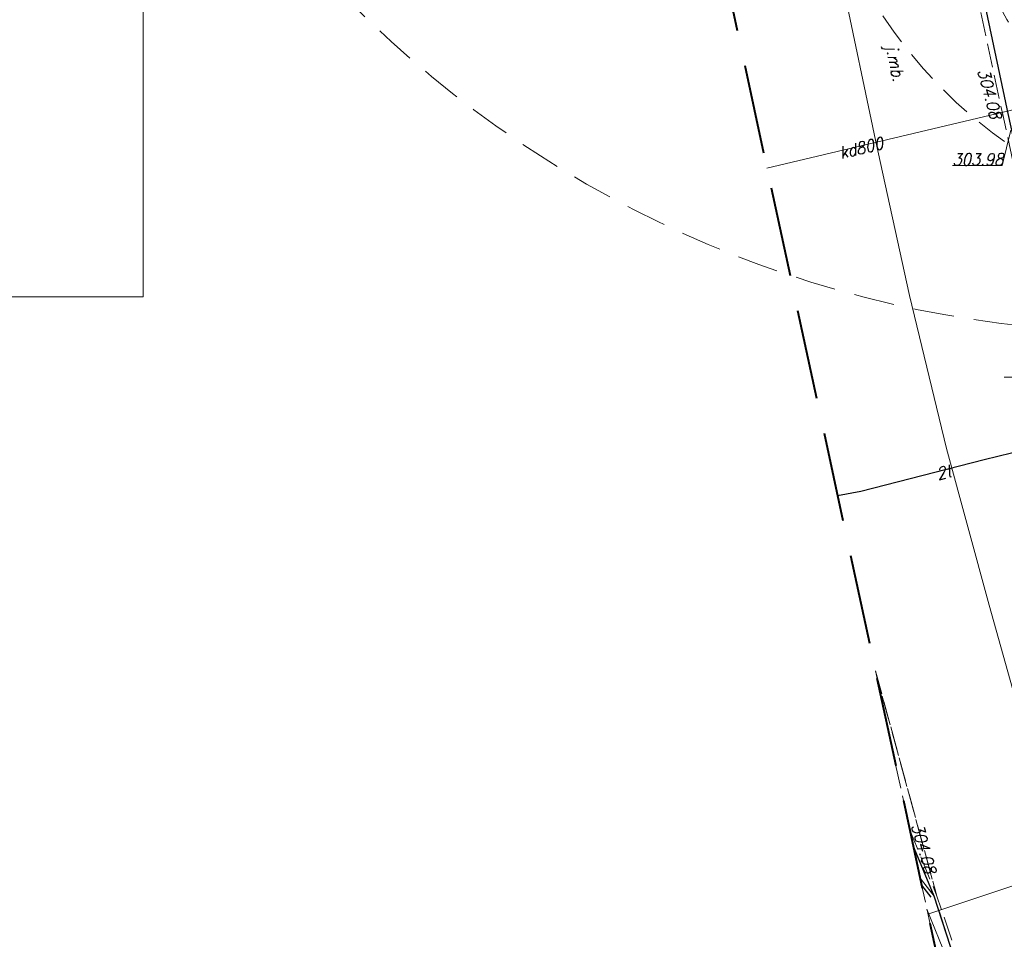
# Model space of a CAD drawing. Header units: metres. Extents: x 779 to 7046, y -512 to 9570.
# Tile 4 of 256: x 2110 to 2172, y -384 to -326. Entities that reach past the tile are written whole.
import ezdxf

# ---------------------------------------------------------------- set-up
doc = ezdxf.new("R2010")
doc.units = ezdxf.units.M
for name, pattern in [('0', [0]), ('1.5_0.5', [2, 1.5, -0.5]), ('CIĄGłA', [0]), ('DASH', [0.75, 0.5, -0.25]), ('DASHEDX2', [38.1, 25.4, -12.7]), ('DGN Style 3', [7.83309, 5.595065, -2.238026])]:
    doc.linetypes.add(name, pattern=pattern)
for name, color, linetype, lineweight in [('_a_obiekty', 250, 'Continuous', 30), ('AGP1_HATCH', 7, 'Continuous', 5), ('bariera drogowa ochronna (linia)', 7, 'Continuous', 0), ('jezdnia (powierzchnia)', 7, 'Continuous', 0), ('jezdnia (powierzchnia)-Atr17', 7, 'Continuous', 0), ('krawężnik (linia)', 7, 'Continuous', 0), ('plac (powierzchnia)', 7, 'Continuous', 0), ('przewód kanalizacyjny (linia)-SK', 7, 'Continuous', 0), ('przewód kanalizacyjny (linia)-SK-Atr1', 7, 'Continuous', 0), ('przewód telekomunikacyjny (linia)-STPOD', 7, 'Continuous', 0), ('przewód telekomunikacyjny (linia)-STPOD-Atr1', 7, 'Continuous', 0), ('punkt o określonej wysokości (sieć kanalizacyjna)-SK-Atr2', 7, 'Continuous', 0), ('punkt wysokościowy sztuczny', 7, 'Continuous', 0), ('punkt wysokościowy sztuczny-Atr2', 7, 'Continuous', 0), ('rura ochronna - przewód telekomunikacyjny (linia)-ST', 7, 'Continuous', 0), ('Zakres', 7, 'Continuous', 0)]:
    doc.layers.add(name, color=color, linetype=linetype, lineweight=lineweight)
doc.styles.get("Standard").update_dxf_attribs({"font": 'arial.ttf'})
doc.linetypes.add('KTOK01-500', pattern='A,1.75,[13,dgnlstyle-rozp_2013.shx,S=0.002778,R=0,X=0,Y=0],1.75', length=3.5)
picture_1 = doc.add_image_def('image2.jpg', size_in_pixel=(2480, 3509))

# ---------------------------------------------------------------- blocks, each defined once
blk = doc.blocks.new('PW02')
at = {"linetype": 'Continuous', "lineweight": 13, "ltscale": 10}
h = blk.add_hatch(color=0, dxfattribs=at)
edge = h.paths.add_edge_path()
edge.add_arc((0, 0), 0.45, 0, 360)
blk = doc.blocks.new('PZT MDCP podkład')
at = {"layer": 'bariera drogowa ochronna (linia)', "color": 252, "linetype": 'KTOK01-500', "lineweight": 13, "true_color": 0x939598, "flags": 128}
for points in [[(2084.646, 103.156), (2086.306, 94.146), (2088.056, 84.786), (2089.946, 74.546), (2091.886, 64.626), (2093.806, 54.736), (2095.766, 44.856), (2097.796, 35.206), (2099.926, 25.496), (2102.236, 15.946), (2104.896, 6.146), (2107.666, -3.744), (2109.796, -10.954), (2112.814, -19.835)], [(2101.004, -12.849), (2102.266, -15.964), (2104.33, -22.154)]]:
    blk.add_lwpolyline(points, dxfattribs=at)
at = {"layer": 'jezdnia (powierzchnia)', "color": 252, "linetype": '1.5_0.5', "lineweight": 13, "true_color": 0x939598, "flags": 128}
for points in [[(2121.58, -17.44), (2121.58, -17.44), (2119.166, -10.314), (2116.966, -3.184), (2116.146, -0.544), (2113.326, 8.386), (2110.936, 17.476), (2110.246, 19.936), (2110.076, 20.316), (2109.986, 20.546), (2109.896, 20.776), (2109.816, 21.006), (2109.746, 21.246), (2109.686, 21.486), (2109.266, 21.386), (2107.936, 26.806), (2105.746, 36.806), (2103.466, 47.496), (2101.776, 56.146), (2099.886, 65.716), (2097.696, 76.946), (2095.716, 86.936), (2093.966, 96.096), (2092.736, 102.466), (2092.306, 104.766), (2077.106, 102.056), (2077.796, 98.156), (2078.256, 95.836), (2079.416, 89.206), (2080.776, 82.376), (2082.496, 73.286), (2083.117, 69.993)], [(2097.785, 2.058), (2097.785, 2.058), (2101.616, -11.974), (2102.936, -15.894), (2104.967, -21.98), (2104.967, -21.98)], [(2104.817, -22.021), (2104.817, -22.021), (2102.736, -15.944), (2101.466, -12.024), (2100.585, -10.909), (2102.276, -18.74), (2103.541, -22.334)]]:
    blk.add_lwpolyline(points, dxfattribs=at)
blk.add_lwpolyline([(2097.785, 2.058), (2099.936, -7.903), (2099.936, -7.904), (2100.356, -8.914), (2101.616, -11.974), (2097.785, 2.058)], close=True, dxfattribs=at)
at = {"layer": 'krawężnik (linia)', "color": 252, "linetype": 'Continuous', "lineweight": 30, "true_color": 0x939598, "flags": 128}
for points in [[(2093.096, 102.556), (2094.326, 96.146), (2096.056, 87.026), (2098.076, 77.016), (2100.216, 65.776), (2102.096, 56.296), (2103.816, 47.516), (2106.076, 36.886), (2108.256, 26.916), (2109.346, 22.156)], [(2104.817, -22.021), (2102.736, -15.944), (2101.466, -12.024), (2100.137, -8.832)], [(2101.276, -12.104), (2100.681, -11.352)]]:
    blk.add_lwpolyline(points, dxfattribs=at)
at = {"layer": 'plac (powierzchnia)', "color": 252, "linetype": '1.5_0.5', "lineweight": 13, "true_color": 0x939598, "flags": 128}
blk.add_lwpolyline([(2100.137, -8.832), (2100.585, -10.909), (2101.466, -12.024), (2100.137, -8.832)], close=True, dxfattribs=at)
at = {"layer": 'przewód kanalizacyjny (linia)-SK', "color": 252, "linetype": 'Continuous', "lineweight": 13, "true_color": 0x939598, "flags": 128}
for points in [[(2109.736, 37.906), (2091.006, 33.457)], [(2120.336, -6.744), (2101.072, -13.165)]]:
    blk.add_lwpolyline(points, dxfattribs=at)
at = {"layer": 'przewód telekomunikacyjny (linia)-STPOD', "color": 252, "linetype": 'Continuous', "lineweight": 13, "true_color": 0x939598, "flags": 128}
blk.add_lwpolyline([(2095.425, 12.989), (2096.886, 13.246), (2104.586, 15.236), (2108.856, 16.276), (2119.726, 19.566)], dxfattribs=at)
at = {"layer": 'punkt o określonej wysokości (sieć kanalizacyjna)-SK-Atr2', "color": 252, "lineweight": 13, "true_color": 0x939598, "flags": 128}
for points in [[(2106.256, 35.826), (2105.716, 33.626), (2102.607, 33.626)], [(2109.336, 21.836), (2108.676, 20.406), (2105.828, 20.406)]]:
    blk.add_lwpolyline(points, dxfattribs=at)
at = {"layer": 'rura ochronna - przewód telekomunikacyjny (linia)-ST', "color": 252, "linetype": 'Continuous', "lineweight": 30, "true_color": 0x939598, "flags": 128}
blk.add_lwpolyline([(2119.726, 19.566), (2108.856, 16.276), (2104.586, 15.236), (2096.886, 13.246), (2095.425, 12.989)], dxfattribs=at)
at = {"layer": 'Zakres', "color": 252, "linetype": 'DGN Style 3', "lineweight": 40, "true_color": 0x939598, "flags": 128}
blk.add_lwpolyline([(2174.696, 172.586), (2130.246, 158.476), (2070.276, 140.136), (2076.276, 101.676), (2103.086, -22.494), (2224.436, 10.666), (2208.436, 67.156), (2203.276, 85.806), (2188.226, 134.806), (2174.696, 172.586)], close=True, dxfattribs=at)
at = {"layer": 'punkt wysokościowy sztuczny', "color": 252, "linetype": 'Continuous', "lineweight": 13, "true_color": 0x939598, "xscale": 0.1, "yscale": 0.1, "zscale": 0.1}
blk.add_blockref('PW02', (2105.746, 36.806), dxfattribs=at)
at = {"layer": 'jezdnia (powierzchnia)-Atr17', "color": 252, "lineweight": 13, "true_color": 0x939598, "insert": (2098.182, 41.004), "char_height": 0.75, "attachment_point": 7, "rotation": 282.04, "line_spacing_factor": 0.6}
blk.add_mtext('\\FITALIC_1250;\\H1x;\\W0.9;j.mb.', dxfattribs=at)
at = {"layer": 'przewód kanalizacyjny (linia)-SK-Atr1', "color": 252, "lineweight": 13, "true_color": 0x939598, "insert": (2095.555, 34.405), "char_height": 0.75, "attachment_point": 4, "rotation": 13.361, "line_spacing_factor": 0.6}
blk.add_mtext('\\FITALIC_1250;\\H1x;\\W0.9;kd800', dxfattribs=at)
at = {"layer": 'przewód telekomunikacyjny (linia)-STPOD-Atr1', "color": 252, "true_color": 0x939598, "insert": (2101.618, 14.335), "char_height": 0.75, "attachment_point": 4, "rotation": 14.491, "line_spacing_factor": 0.6}
blk.add_mtext('\\FITALIC_1250;\\H1x;\\W0.9;2t', dxfattribs=at)
at = {"layer": 'punkt o określonej wysokości (sieć kanalizacyjna)-SK-Atr2', "color": 252, "lineweight": 13, "true_color": 0x939598, "insert": (2102.607, 33.633), "char_height": 0.75, "attachment_point": 7, "line_spacing_factor": 0.6}
blk.add_mtext('\\FITALIC_1250;\\H1x;\\W0.9;303.98', dxfattribs=at)
at = {"layer": 'punkt wysokościowy sztuczny-Atr2', "color": 252, "lineweight": 13, "true_color": 0x939598, "char_height": 0.75, "attachment_point": 1, "line_spacing_factor": 0.6}
for insert, rotation in [((2104.886, 39.746), 284.953), ((2100.736, -7.414), 286.059)]:
    blk.add_mtext('\\FITALIC_1250;\\H1x;\\W0.9;304.08', dxfattribs=dict(at, insert=insert, rotation=rotation))
blk = doc.blocks.new('Zbiornik LPG 20m3')
at = {"layer": '_a_obiekty', "color": 251, "linetype": 'DASH', "lineweight": 5, "ltscale": 4, "true_color": 0x636466}
blk.add_lwpolyline([(2696.092, 576.319), (2700.983, 570.986, -0.414214), (2699.15, 528.6), (2697.676, 527.248, -0.414214), (2655.289, 529.081), (2650.398, 534.414, -0.414214), (2652.231, 576.801), (2653.705, 578.152, -0.414214), (2696.092, 576.319)], format="xyb", dxfattribs=at)

msp = doc.modelspace()

# ---------------------------------------------------------------- hatches: boundary and pattern name
at = {"layer": 'AGP1_HATCH', "lineweight": 15, "transparency": 33554625}
h = msp.add_hatch(dxfattribs=at)
h.set_pattern_fill('GRASS', color=64, scale=0.02, angle=24.61093)
edge = h.paths.add_edge_path()
edge.add_line((2201.155, -232.06), (2187.755, -236.764))
edge.add_line((2187.755, -236.764), (2189.333, -245.236))
edge.add_line((2189.333, -245.236), (2200.149, -243.221))
edge.add_line((2200.149, -243.221), (2200.649, -243.128))
edge.add_arc((2201.59, -248.191), 5.15, 21.51777, 100.53505, ccw=False)
edge.add_line((2206.381, -246.302), (2206.676, -247.049))
edge.add_line((2206.676, -247.049), (2210.151, -255.863))
edge.add_line((2210.151, -255.863), (2213.734, -264.952))
edge.add_line((2213.734, -264.952), (2217.79, -275.238))
edge.add_line((2217.79, -275.238), (2215.443, -266.969))
edge.add_line((2215.443, -266.969), (2207.465, -246.73))
edge.add_line((2207.465, -246.73), (2201.155, -232.06))
h.paths.add_polyline_path([(2193.681, -336.48), (2194.272, -339.788), (2190.669, -340.432), (2190.078, -337.124)], flags=16)
h.paths.add_polyline_path([(2174.949, -253.204), (2174.18, -249.075), (2176.736, -248.599), (2177.505, -252.728)], flags=16)
h.paths.add_polyline_path([(2213.207, -340.386), (2212.586, -338.847), (2213.476, -338.488), (2214.097, -340.027)], flags=16)
h.paths.add_polyline_path([(2215.035, -268.25), (2214.426, -266.706), (2215.04, -266.464), (2215.649, -268.008)], flags=17)
edge = h.paths.add_edge_path()
edge.add_line((2222.136, -341.015), (2223.664, -341.192))
edge.add_line((2223.664, -341.192), (2227.521, -342.29))
edge.add_line((2227.521, -342.29), (2233.308, -344.457))
edge.add_line((2233.308, -344.457), (2237.862, -347.858))
edge.add_line((2237.862, -347.858), (2239.041, -348.66))
edge.add_line((2239.041, -348.66), (2233.605, -326.01))
edge.add_line((2233.605, -326.01), (2228.175, -303.9))
edge.add_line((2228.175, -303.9), (2222.495, -286.13))
edge.add_line((2222.495, -286.13), (2217.355, -271.82))
edge.add_line((2217.355, -271.82), (2215.443, -266.969))
edge.add_line((2215.443, -266.969), (2217.79, -275.238))
edge.add_line((2217.79, -275.238), (2221.381, -285.279))
edge.add_line((2221.381, -285.279), (2223.235, -291.356))
edge.add_line((2223.235, -291.356), (2227.886, -315.161))
edge.add_arc((2212.625, -317.085), 15.382, -38.16125, 7.18698, ccw=False)
edge.add_arc((2211.041, -315.811), 17.415, 289.85209, 321.76512, ccw=False)
edge.add_line((2216.955, -332.191), (2213.092, -333.5))
edge.add_arc((2214.563, -337.058), 3.851, 112.44961, 197.88556)
edge.add_line((2210.898, -338.241), (2211.273, -339.403))
edge.add_arc((2213.414, -338.797), 2.225, 195.8025, 221.5125)
edge.add_arc((2213.798, -338.871), 2.483, 214.34887, 282.10387)
edge.add_line((2214.319, -341.299), (2219.145, -339.35))
edge.add_line((2219.145, -339.35), (2222.136, -341.015))
edge = h.paths.add_edge_path()
edge.add_line((2182.307, -273.042), (2181.363, -273.218))
edge.add_line((2181.363, -273.218), (2181.059, -271.586))
edge.add_line((2181.059, -271.586), (2182.003, -271.411))
edge.add_line((2182.003, -271.411), (2178.489, -252.545))
edge.add_line((2178.489, -252.545), (2177.505, -252.728))
edge.add_line((2177.505, -252.728), (2176.736, -248.599))
edge.add_line((2176.736, -248.599), (2177.719, -248.416))
edge.add_line((2177.719, -248.416), (2177.536, -247.433))
edge.add_line((2177.536, -247.433), (2178.519, -247.25))
edge.add_line((2178.519, -247.25), (2189.329, -245.236))
edge.add_line((2189.329, -245.236), (2187.755, -236.764))
edge.add_line((2187.755, -236.764), (2168.625, -243.48))
edge.add_line((2168.625, -243.48), (2167.595, -243.84))
edge.add_line((2167.595, -243.84), (2162.625, -245.59))
edge.add_line((2162.625, -245.59), (2166.545, -265.88))
edge.add_line((2166.545, -265.88), (2169.935, -283.36))
edge.add_line((2169.935, -283.36), (2178.195, -325.93))
edge.add_line((2178.195, -325.93), (2182.565, -325.84))
edge.add_line((2182.565, -325.84), (2182.575, -329.03))
edge.add_line((2182.575, -329.03), (2179.045, -329.11))
edge.add_line((2179.045, -329.11), (2179.735, -331.25))
edge.add_line((2179.735, -331.25), (2185.555, -348.24))
edge.add_line((2185.555, -348.24), (2190.115, -350.95))
edge.add_line((2190.115, -350.95), (2195.595, -348.85))
edge.add_line((2195.595, -348.85), (2198.507, -347.682))
edge.add_arc((2192.413, -339.706), 10.037, 307.38201, 339.78879)
edge.add_arc((2172.677, -334.532), 30.409, 343.48973, 347.83282)
edge.add_arc((2184.654, -337.353), 18.108, 348.57073, 353.36451)
edge.add_arc((2197.523, -339.13), 5.127, 356.46958, 372.8519)
edge.add_line((2202.522, -337.989), (2202.397, -337.364))
edge.add_line((2202.397, -337.364), (2201.307, -334.819))
edge.add_arc((2194.588, -338.265), 7.552, 27.15342, 42.17044)
edge.add_line((2200.185, -333.195), (2197.757, -330.782))
edge.add_arc((2203.598, -324.846), 8.328, 205.11356, 225.46112, ccw=False)
edge.add_arc((2210.401, -321.909), 15.736, 194.58389, 204.28253, ccw=False)
edge.add_line((2195.172, -325.872), (2193.015, -315.931))
edge.add_line((2193.015, -315.931), (2192.172, -311.386))
edge.add_line((2192.172, -311.386), (2189.32, -311.916))
edge.add_line((2189.32, -311.916), (2188.259, -306.214))
edge.add_line((2188.259, -306.214), (2191.115, -305.682))
edge.add_line((2191.115, -305.682), (2190.754, -303.349))
edge.add_arc((2197.626, -302.806), 6.894, 137.47662, 184.5106, ccw=False)
edge.add_arc((2192.177, -297.809), 0.5, 317.47662, 342.90502)
edge.add_arc((2191.651, -297.647), 1.05, 342.90502, 381.53202)
edge.add_line((2192.628, -297.262), (2185.882, -298.518))
edge.add_line((2185.882, -298.518), (2183.725, -286.938))
edge.add_line((2183.725, -286.938), (2184.856, -286.727))
edge.add_line((2184.856, -286.727), (2182.307, -273.042))
h.paths.add_polyline_path([(2218.228, -303.855), (2219.86, -303.551), (2219.981, -304.2), (2218.349, -304.504)], flags=16)
edge = h.paths.add_edge_path(flags=17)
edge.add_arc((2219.786, -319.83), 0.238, 186.51832, 320.53469)
edge.add_arc((2205.889, -312.511), 15.94, 332.05358, 352.53184)
edge.add_arc((2192.079, -311.841), 29.741, 354.71014, 368.27079)
edge.add_line((2221.511, -307.563), (2220.643, -303.117))
edge.add_arc((2219.03, -303.699), 1.714, 19.81504, 190.77871)
edge.add_line((2217.346, -304.019), (2217.675, -305.833))
edge.add_line((2217.675, -305.833), (2219.052, -313.206))
edge.add_arc((2158.761, -321.061), 60.801, 1.1345, 7.42259, ccw=False)

# ---------------------------------------------------------------- linework, layer by layer
at = {"color": 5, "linetype": 'DASHEDX2', "lineweight": 13, "ltscale": 0.1}
msp.add_circle((2180.533, -275.953), 70, dxfattribs=at)
at = {"layer": '_a_obiekty', "color": 251, "linetype": 'DASH', "lineweight": 5, "ltscale": 3, "true_color": 0x636466, "elevation": 0}
msp.add_lwpolyline([(2167.885, -314.03), (2168.396, -316.775, 0.414214), (2203.372, -340.788), (2203.962, -340.678, 0.414214), (2227.975, -305.702), (2227.465, -302.957, 0.414214), (2192.489, -278.944), (2191.899, -279.053, 0.414214)], format="xyb", close=True, dxfattribs=at)

# ---------------------------------------------------------------- block references
at = {"color": 18, "linetype": 'CIĄGłA', "lineweight": 5, "true_color": 0x000000}
msp.add_blockref('PZT MDCP podkład', (65.959, -369.147), dxfattribs=at)
at = {"color": 18, "linetype": '0', "lineweight": 5, "true_color": 0x000000, "rotation": 328.0046700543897}
msp.add_blockref('Zbiornik LPG 20m3', (-372.51, 643.088), dxfattribs=at)

# ---------------------------------------------------------------- pictures from other files: only their frames are drawn
at = {"color": 7, "linetype": 'CIĄGłA', "lineweight": 5, "true_color": 0xffffff}
image = msp.add_image(picture_1, insert=(2016.963, -343.728), size_in_units=(101.003, 142.912), dxfattribs=at)
image.dxf.flags = 7

doc.saveas('drawing.dxf')
